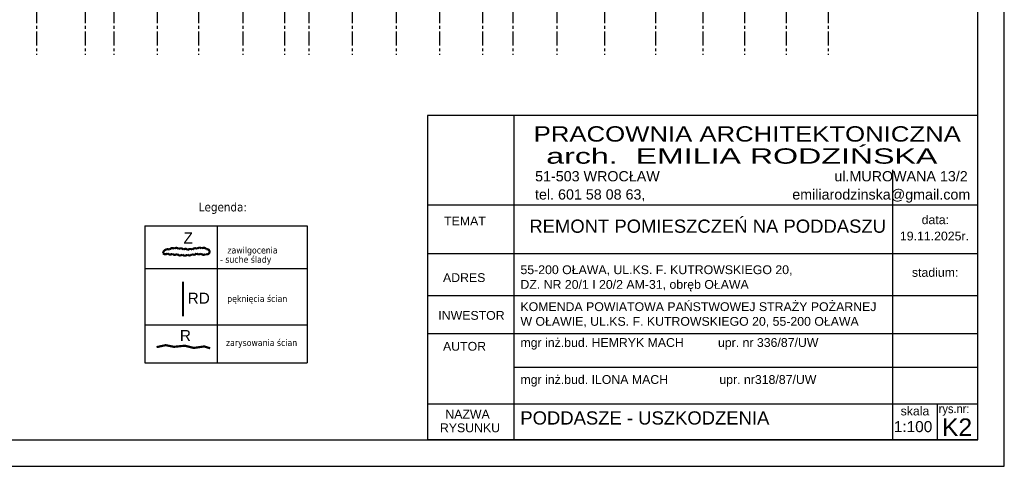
# Model space of a CAD drawing. Header units: millimetres. Extents: x 215282 to 249074, y 9058 to 27069.
# Tile 23 of 51: x 233232 to 235469, y 13996 to 15009. Entities that reach past the tile are written whole.
import ezdxf

# ---------------------------------------------------------------- set-up
doc = ezdxf.new("R2010")
doc.units = ezdxf.units.MM
doc.linetypes.add('CENTER', pattern=[50.8, 31.75, -6.35, 6.35, -6.35])
for name, color, linetype in [('01-HM_podstawowa', 8, 'Continuous'), ('02-HM_osie', 8, 'CENTER'), ('USZKODZENIA', 4, 'Continuous')]:
    doc.layers.add(name, color=color, linetype=linetype)
doc.styles.add('ARIAL', font='arial.ttf')
doc.styles.add('HM_standard', font='tahoma.ttf')

# ---------------------------------------------------------------- blocks, each defined once
blk = doc.blocks.new('rokwie')
at = {"layer": '02-HM_osie'}
for p, q in [((224387.04, 20206.24), (224387.04, 18680.48)), ((224497.04, 20206.24), (224497.04, 18680.48)), ((224562.04, 20206.24), (224562.04, 18680.48)), ((224661.04, 20206.24), (224661.04, 18680.48)), ((224755.04, 20206.24), (224755.04, 18680.48)), ((224855.04, 20206.24), (224855.04, 18680.48)), ((224950.04, 20206.24), (224950.04, 18680.48)), ((225005.04, 20206.24), (225005.04, 18680.48)), ((225104.04, 20206.24), (225104.04, 18680.48)), ((225204.04, 20206.24), (225204.04, 18680.48)), ((225302.04, 20206.24), (225302.04, 18680.48)), ((225400.04, 20206.24), (225400.04, 18680.48)), ((225469.04, 20206.24), (225469.04, 18680.48)), ((225569.04, 20206.24), (225569.04, 18680.48)), ((225677.04, 20206.24), (225677.04, 18680.48)), ((225793.04, 20206.24), (225793.04, 18680.48)), ((225900.04, 20206.24), (225900.04, 18680.48)), ((225994.95, 20206.24), (225994.95, 18680.48)), ((226089.95, 20206.24), (226089.95, 18680.48)), ((226184.95, 20206.24), (226184.95, 18680.48))]:
    blk.add_line(p, q, dxfattribs=at)

msp = doc.modelspace()

# ---------------------------------------------------------------- linework, layer by layer
at = {"layer": '01-HM_podstawowa', "ltscale": 3}
for p, q in [((235408.79, 14055.63), (235408.79, 14871.47)), ((235408.79, 14791.47), (234158.61, 14791.47)), ((234158.61, 14791.47), (234158.61, 14055.63)), ((234354.85, 14791.47), (234354.85, 14055.63)), ((235408.79, 14055.63), (235408.79, 14791.47)), ((235215.06, 14668.13), (235215.06, 14055.63)), ((235408.79, 14588.13), (234158.61, 14588.13)), ((233516.36, 14541.51), (233885.31, 14541.51)), ((233516.36, 14541.51), (233516.36, 14230.45)), ((233681.03, 14541.51), (233681.03, 14230.45)), ((233885.31, 14541.51), (233885.31, 14230.45)), ((235215.06, 14477.6), (234158.61, 14477.6)), ((235408.79, 14477.6), (235215.06, 14477.6)), ((233516.36, 14444.81), (233885.31, 14444.81)), ((235408.79, 14382.31), (234158.61, 14382.31)), ((233516.36, 14316.66), (233885.31, 14316.66)), ((235408.79, 14296.54), (234158.61, 14296.54)), ((233516.36, 14230.45), (233885.31, 14230.45)), ((234354.85, 14220.95), (235408.79, 14220.95)), ((235408.79, 14136.54), (234158.61, 14136.54)), ((235316.59, 14136.54), (235316.59, 14055.63)), ((235408.79, 14055.63), (234158.61, 14055.63)), ((235408.79, 14055.63), (234158.61, 14055.63)), ((235408.79, 14055.63), (234158.61, 14055.63)), ((235408.79, 14055.63), (234158.61, 14055.63))]:
    msp.add_line(p, q, dxfattribs=at)
for points in [[(229468.79, 13995.63), (235468.79, 13995.63), (235468.79, 16965.63), (229468.79, 16965.63)], [(229718.79, 14055.63), (235408.79, 14055.63), (235408.79, 16905.63), (229718.79, 16905.63)]]:
    msp.add_lwpolyline(points, close=True, dxfattribs=at)
at = {"layer": 'USZKODZENIA', "ltscale": 3, "const_width": 5}
msp.add_lwpolyline([(233557.73, 14479.38, 0.5), (233568.02, 14479.38, 0.5), (233578.8, 14478.4, 0.5), (233589.59, 14477.91, 0.5), (233601.35, 14476.44, 0.5), (233612.62, 14476.44, 0.5), (233623.41, 14477.42, 0.5), (233633.7, 14479.38, 0.5), (233643.99, 14478.89, 0.5), (233654.29, 14477.42, 0.5), (233663.6, 14481.83, 0.5), (233655.76, 14488.21, 0.5), (233645.46, 14489.68, 0.5), (233635.17, 14488.7, 0.5), (233624.39, 14486.74, 0.5), (233614.09, 14485.76, 0.5), (233603.8, 14487.23, 0.5), (233593.51, 14488.21, 0.5), (233583.21, 14489.19, 0.5), (233572.92, 14487.23, 0.5)], format="xyb", close=True, dxfattribs=at)
for points in [[(233602.95, 14414.96), (233602.95, 14336.25)], [(233543.08, 14266.1), (233563.77, 14270.55), (233582.73, 14266.76), (233607.16, 14269.29), (233627.38, 14264.23), (233651.39, 14267.6), (233664.87, 14263.39)]]:
    msp.add_lwpolyline(points, dxfattribs=at)

# ---------------------------------------------------------------- block references
at = {"layer": '01-HM_podstawowa', "color": 1, "ltscale": 3}
msp.add_blockref('rokwie', (8883.55, -3750.83), dxfattribs=at)

# ---------------------------------------------------------------- texts
at = {"layer": '01-HM_podstawowa', "ltscale": 3, "style": 'ARIAL'}
for s, height, width, p in [('PRACOWNIA ARCHITEKTONICZNA', 34.848, 1.2, (234399.68, 14732.48)), ('arch.  EMILIA RODZIŃSKA', 34.848, 1.5, (234428.23, 14682.36)), ('data:', 20, 1, (235280.99, 14545.19)), ('19.11.2025r.', 20, 1, (235231.66, 14508.18)), ('stadium:', 20, 1, (235258.89, 14425.66)), ('skala', 20, 1, (235233.24, 14111.08)), ('rys.nr:', 20, 0.9, (235319.82, 14116.21))]:
    msp.add_text(s, height=height, dxfattribs=dict(at, width=width)).set_placement(p)
at = {"layer": '01-HM_podstawowa', "ltscale": 3}
for s, height, style, p in [('51-503 WROCŁAW                                            ul.MUROWANA 13/2', 23.232, 'ARIAL', (234402.94, 14642.33)), ('tel. 601 58 08 63,                                     emiliarodzinska@gmail.com', 23.232, 'ARIAL', (234402.69, 14601.02)), ('Legenda:', 20, 'HM_standard', (233638.77, 14574.12)), ('TEMAT', 20, 'ARIAL', (234196.24, 14542.26)), ('zawilgocenia  ', 15, 'HM_standard', (233704, 14478.59)), ('- suche ślady ', 15, 'HM_standard', (233687.25, 14457.57)), ('ADRES', 20, 'ARIAL', (234193.7, 14413.85)), ('pęknięcia ścian', 15, 'HM_standard', (233703.49, 14368.55)), ('INWESTOR', 20, 'ARIAL', (234183.12, 14328.09)), ('zarysowania ścian', 15, 'HM_standard', (233700.68, 14268.69)), ('AUTOR', 20, 'ARIAL', (234193.7, 14257.94)), ('NAZWA ', 20, 'ARIAL', (234198.99, 14103.83)), ('RYSUNKU', 20, 'ARIAL', (234186.65, 14072.98)), ('1:100', 25, 'ARIAL', (235217.79, 14073.21)), ('K2', 40, 'ARIAL', (235327.32, 14064.26))]:
    msp.add_text(s, height=height, dxfattribs=dict(at, style=style)).set_placement(p)
at = {"layer": '01-HM_podstawowa', "ltscale": 3, "attachment_point": 1, "style": 'ARIAL'}
for s, insert, char_height, width in [('REMONT POMIESZCZEŃ NA PODDASZU', (234389.78, 14555.58), 30, 913.5771), ('\\A1;\\P55-200 OŁAWA, UL.KS. F. KUTROWSKIEGO 20, \\PDZ. NR 20/1 I 20/2 AM-31, obręb OŁAWA', (234369.66, 14485.06), 20, 4016.6087), ('\\A1;KOMENDA POWIATOWA PAŃSTWOWEJ STRAŻY POŻARNEJ\\PW OŁAWIE, UL.KS. F. KUTROWSKIEGO 20, 55-200 OŁAWA', (234369.66, 14367.88), 20, 4016.6087), ('{\\A1;mgr inż.bud. HEMRYK MACH          upr. nr 336/87/UW\\P }', (234369.66, 14286.5), 20, 4016.6087), ('{\\A1;mgr inż.bud. ILONA MACH               upr. nr318/87/UW}', (234369.66, 14202.55), 20, 4016.6087), ('PODDASZE - USZKODZENIA', (234369.31, 14120.35), 30, 3492.2031)]:
    msp.add_mtext(s, dxfattribs=dict(at, insert=insert, char_height=char_height, width=width))
at = {"layer": 'USZKODZENIA', "ltscale": 3, "style": 'ARIAL'}
for s, p in [('Z', (233604.24, 14501.25)), ('RD', (233613.58, 14364.65)), ('R', (233595.91, 14279.9))]:
    msp.add_text(s, height=25, dxfattribs=at).set_placement(p)

doc.saveas('drawing.dxf')
